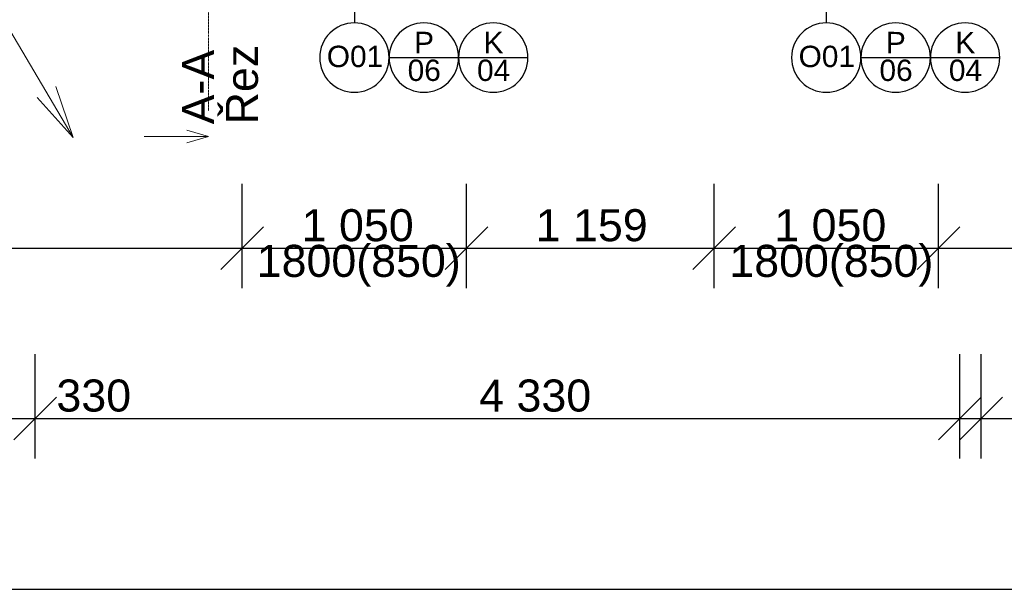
# Model space of a CAD drawing. Header units: millimetres. Extents: x -25972 to 4516, y -2839 to 20217.
# Tile 64 of 114: x -15733 to -11124, y -2651 to 15. Entities that reach past the tile are written whole.
import ezdxf

# ---------------------------------------------------------------- set-up
doc = ezdxf.new("R2010")
doc.units = ezdxf.units.MM
doc.header["$MEASUREMENT"] = 0
doc.linetypes.add('Čerchovaná S', pattern=[3.5, 1.5, -0.85, 0.3, -0.85])
for name, color, linetype in [('7._POHLED ZÁPADNÍ_1_Kóty - SP', 7, 'Continuous'), ('7._POHLED ZÁPADNÍ_1_Nové_Kóty - SP', 7, 'Continuous'), ('7._POHLED ZÁPADNÍ_1_Nové_Otvory – Značky oken', 7, 'Continuous'), ('7._POHLED ZÁPADNÍ_1_Otvory – Značky oken', 7, 'Continuous'), ('7._POHLED ZÁPADNÍ_1_TZB - kanalizace', 7, 'Continuous'), ('7._POHLED ZÁPADNÍ_1_Značky - řezy', 7, 'Continuous')]:
    doc.layers.add(name, color=color, linetype=linetype)
doc.styles.add('GENEROVANÝ_STYL_1', font='txt')
doc.styles.add('GENEROVANÝ_STYL_2', font='txt')

msp = doc.modelspace()

# ---------------------------------------------------------------- linework, layer by layer
at = {"layer": '7._POHLED ZÁPADNÍ_1_Nové_Kóty - SP', "color": 1, "linetype": 'Continuous', "lineweight": 25}
for p, q in [((-14691.2, -1241.6), (-14691.2, -754.1)), ((-13641.2, -1241.6), (-13641.2, -754.1)), ((-12482.4, -1241.6), (-12482.4, -754.1)), ((-11432.4, -1241.6), (-11432.4, -754.1)), ((-14591.2, -954.1), (-14791.2, -1154.1)), ((-13541.2, -954.1), (-13741.2, -1154.1)), ((-12382.4, -954.1), (-12582.4, -1154.1)), ((-11332.4, -954.1), (-11532.4, -1154.1)), ((-17501.9, -1054.1), (-14691.2, -1054.1)), ((-14691.2, -1054.1), (-13641.2, -1054.1)), ((-13641.2, -1054.1), (-12482.4, -1054.1)), ((-12482.4, -1054.1), (-11432.4, -1054.1)), ((-11432.4, -1054.1), (-9042.6, -1054.1)), ((-15661.4, -2039), (-15661.4, -1551.5)), ((-11331.7, -2039), (-11331.7, -1551.5)), ((-11231.7, -2039), (-11231.7, -1551.5)), ((-15561.4, -1751.5), (-15761.4, -1951.5)), ((-11431.7, -1951.5), (-11231.7, -1751.5)), ((-11131.7, -1751.5), (-11331.7, -1951.5)), ((-15991.4, -1851.5), (-15661.4, -1851.5)), ((-15661.4, -1851.5), (-11331.7, -1851.5)), ((-11331.7, -1851.5), (-11231.7, -1851.5)), ((-11231.7, -1851.5), (-7676.5, -1851.5)), ((-15991.4, -2651.5), (-161.7, -2651.5))]:
    msp.add_line(p, q, dxfattribs=at)
at = {"layer": '7._POHLED ZÁPADNÍ_1_Nové_Otvory – Značky oken', "color": 1, "linetype": 'Continuous', "lineweight": 25}
for p, q in [((-14166.2, 700.1), (-14166.2, 0.1)), ((-11957.4, 700), (-11957.4, 0)), ((-14003.7, -162.4), (-13678.7, -162.4)), ((-13678.7, -162.4), (-13353.7, -162.5)), ((-11794.9, -162.5), (-11469.9, -162.5)), ((-11469.9, -162.5), (-11144.9, -162.5))]:
    msp.add_line(p, q, dxfattribs=at)
at = {"layer": '7._POHLED ZÁPADNÍ_1_Nové_Otvory – Značky oken', "color": 1, "linetype": 'Continuous', "lineweight": 25, "flags": 128}
for points in [[(-14003.7, -162.4, 1), (-14328.7, -162.4, 1)], [(-13678.7, -162.4, 1), (-14003.7, -162.4, 1)], [(-13353.7, -162.5, 1), (-13678.7, -162.4, 1)], [(-11794.9, -162.5, 1), (-12119.9, -162.5, 1)], [(-11469.9, -162.5, 1), (-11794.9, -162.5, 1)], [(-11144.9, -162.5, 1), (-11469.9, -162.5, 1)]]:
    msp.add_lwpolyline(points, format="xyb", close=True, dxfattribs=at)
at = {"layer": '7._POHLED ZÁPADNÍ_1_TZB - kanalizace', "color": 21, "linetype": 'Continuous', "lineweight": 13, "true_color": 0xff9955}
for p, q in [((-15794.7, -6.8), (-15482.7, -536.1)), ((-15482.7, -536.1), (-15564.6, -297.6)), ((-15482.7, -536.1), (-15651.8, -349))]:
    msp.add_line(p, q, dxfattribs=at)
at = {"layer": '7._POHLED ZÁPADNÍ_1_Značky - řezy', "color": 154, "linetype": 'Čerchovaná S', "lineweight": 13}
msp.add_line((-14850.1, 19646), (-14850.1, -411.8), dxfattribs=at)
at = {"layer": '7._POHLED ZÁPADNÍ_1_Značky - řezy', "color": 154, "linetype": 'Continuous', "lineweight": 13}
for p, q in [((-14950.1, -501.8), (-14850.1, -531.8)), ((-14850.1, -531.8), (-15150.1, -531.8)), ((-14950.1, -561.8), (-14850.1, -531.8))]:
    msp.add_line(p, q, dxfattribs=at)

# ---------------------------------------------------------------- texts
at = {"layer": '7._POHLED ZÁPADNÍ_1_Kóty - SP', "color": 1, "linetype": 'Continuous', "lineweight": 25, "char_height": 150, "attachment_point": 7, "style": 'GENEROVANÝ_STYL_2'}
for s, insert, width in [('\\A1;{\\pql;\\fArial|b0|i0|c0|p38;1\xa0050}', (-14413.1, -1024.1), 512.914), ('\\A1;{\\pql;\\fArial|b0|i0|c0|p38;1\xa0159}', (-13317.5, -1024.1), 512.914), ('\\A1;{\\pql;\\fArial|b0|i0|c0|p38;1\xa0050}', (-12200.5, -1024.1), 512.914), ('\\A1;{\\pql;\\fArial|b0|i0|c0|p38;1800(850)}', (-14623.7, -1234.1), 933.944), ('\\A1;{\\pql;\\fArial|b0|i0|c0|p38;1800(850)}', (-12411, -1234.1), 933.944), ('\\A1;{\\pql;\\fArial|b0|i0|c0|p38;330}', (-15561.4, -1821.5), 341.487), ('\\A1;{\\pql;\\fArial|b0|i0|c0|p38;4\xa0330}', (-13582.2, -1821.5), 512.914)]:
    msp.add_mtext(s, dxfattribs=dict(at, insert=insert, width=width))
at = {"layer": '7._POHLED ZÁPADNÍ_1_Otvory – Značky oken', "color": 1, "linetype": 'Continuous', "lineweight": 25, "char_height": 100, "attachment_point": 4, "rotation": 359.9986, "style": 'GENEROVANÝ_STYL_1'}
for s, insert in [('\\A1;{\\pql;\\pt0;\\fArial|b0|i0|c238|p38;P}', (-13886.9, -91.7)), ('\\A1;{\\pql;\\pt0;\\fArial|b0|i0|c238|p38;K}', (-13561.9, -91.7)), ('\\A1;{\\pql;\\pt0;\\fArial|b0|i0|c238|p38;P}', (-11678.1, -91.8)), ('\\A1;{\\pql;\\pt0;\\fArial|b0|i0|c238|p38;K}', (-11353.1, -91.8)), ('\\A1;{\\pql;\\pt0;\\fArial|b0|i0|c238|p38;O01}', (-14295.6, -157.5)), ('\\A1;{\\pql;\\pt0;\\fArial|b0|i0|c238|p38;O01}', (-12086.8, -157.6)), ('\\A1;{\\pql;\\pt0;\\fArial|b0|i0|c238|p38;06}', (-13917.1, -222.5)), ('\\A1;{\\pql;\\pt0;\\fArial|b0|i0|c238|p38;04}', (-13592.1, -222.6)), ('\\A1;{\\pql;\\pt0;\\fArial|b0|i0|c238|p38;06}', (-11708.3, -222.6)), ('\\A1;{\\pql;\\pt0;\\fArial|b0|i0|c238|p38;04}', (-11383.3, -222.6))]:
    msp.add_mtext(s, dxfattribs=dict(at, insert=insert))
at = {"layer": '7._POHLED ZÁPADNÍ_1_Značky - řezy', "color": 154, "linetype": 'Continuous', "lineweight": 13, "insert": (-14616, -475), "char_height": 150, "attachment_point": 7, "rotation": 90, "line_spacing_factor": 0.818924, "style": 'GENEROVANÝ_STYL_2'}
msp.add_mtext('\\A1;{\\pql;\\pt0;\\fArial|b0|i0|c0|p38;A-A\\P\\pql;\\pt0;\\fArial|b0|i0|c0|p38;Řez}', dxfattribs=at)

doc.saveas('drawing.dxf')
